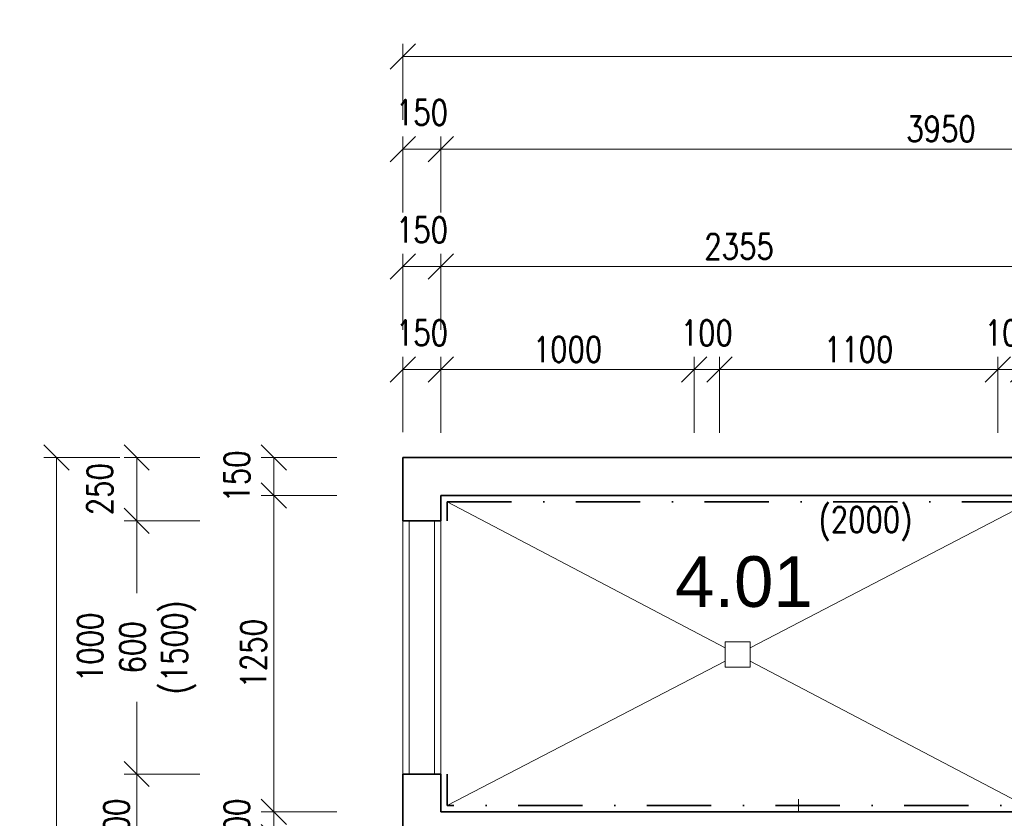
# Model space of a CAD drawing. Header units: millimetres. Extents: x -485339 to 286898, y -1189934 to 1602269.
# Tile 138 of 230: x -76119 to -72230, y -714723 to -711569. Entities that reach past the tile are written whole.
import ezdxf

# ---------------------------------------------------------------- set-up
doc = ezdxf.new("R2010")
doc.units = ezdxf.units.MM
doc.header["$LTSCALE"] = 10
doc.linetypes.add('DASHDOT', pattern=[25.4, 12.7, -6.35, 0, -6.35])
doc.layers.get('Defpoints').update_dxf_attribs({"lineweight": 0})
doc.layers.add('BOUR_ker.obklad', color=7, linetype='DASHDOT', lineweight=35, true_color=0x4ccd32)
doc.layers.add('BOURÁNÍ_POPIS', color=7, linetype='Continuous', lineweight=18, true_color=0x4ccd32)
for name, color, linetype, lineweight in [('St__otvory_dveře', 40, 'Continuous', 18), ('St_kóty', 132, 'Continuous', 18), ('St_otvory_okna', 40, 'Continuous', 18), ('St_plocha_místnosti', 250, 'Continuous', 18), ('St_čáry_obrys', 5, 'Continuous', 35), ('St_čáry_plné', 250, 'Continuous', 18)]:
    doc.layers.add(name, color=color, linetype=linetype, lineweight=lineweight)
doc.styles.add('Andy', font='arial.ttf')
doc.styles.get("Standard").update_dxf_attribs({"font": 'simplex.shx', "width": 0.8})
doc.dimstyles.new('stavebníM50 vnitřní', dxfattribs={"dimtxt": 100, "dimasz": 100, "dimexe": 50, "dimexo": 100, "dimgap": 30, "dimtad": 1, "dimdec": 0, "dimtxsty": 'Standard', "dimblk": 'OBLIQUE', "dimcen": 2.5, "dimclrd": 256, "dimclre": 256, "dimclrt": 256, "dimadec": 0, "dimazin": 0, "dimtfac": 1, "dimtdec": 0, "dimtmove": 2, "dimatfit": 2, "dimldrblk": 'OBLIQUE', "dimfxl": 250, "dimfxlon": 1, "dimlwd": -1, "dimlwe": -1, "dimarcsym": 0})

# ---------------------------------------------------------------- blocks, each defined once
blk = doc.blocks.new('_OBLIQUE')
at = {"color": 0, "linetype": 'ByBlock'}
blk.add_line((-0.5, -0.5), (0.5, 0.5), dxfattribs=at)
blk = doc.blocks.new('*D5292')
at = {"layer": 'Defpoints', "color": 0}
for p in [(-74454.9, -712080.4), (-74604.9, -712586.1), (-74454.9, -712736.1)]:
    blk.add_point(p, dxfattribs=at)
at = {"layer": 'St_kóty'}
for p, q in [((-74604.9, -712330.4), (-74604.9, -712030.4)), ((-74454.9, -712330.4), (-74454.9, -712030.4)), ((-74604.9, -712080.4), (-74454.9, -712080.4))]:
    blk.add_line(p, q, dxfattribs=at)
at = {"layer": 'St_kóty', "linetype": 'ByBlock', "xscale": 100, "yscale": 100, "zscale": 100, "rotation": 180}
blk.add_blockref('_OBLIQUE', (-74604.9, -712080.4), dxfattribs=at)
at = {"layer": 'St_kóty', "linetype": 'ByBlock', "xscale": 100, "yscale": 100, "zscale": 100}
blk.add_blockref('_OBLIQUE', (-74454.9, -712080.4), dxfattribs=at)
at = {"layer": 'St_kóty', "insert": (-74529.9, -711935.4), "char_height": 100, "attachment_point": 5}
blk.add_mtext('150', dxfattribs=at)
blk = doc.blocks.new('*D5293')
at = {"layer": 'Defpoints', "color": 0}
for p in [(-70504.9, -712080.4), (-74454.9, -712736.1), (-70504.9, -712736.1)]:
    blk.add_point(p, dxfattribs=at)
at = {"layer": 'St_kóty'}
for p, q in [((-74454.9, -712330.4), (-74454.9, -712030.4)), ((-70504.9, -712330.4), (-70504.9, -712030.4)), ((-74454.9, -712080.4), (-70504.9, -712080.4))]:
    blk.add_line(p, q, dxfattribs=at)
at = {"layer": 'St_kóty', "linetype": 'ByBlock', "xscale": 100, "yscale": 100, "zscale": 100, "rotation": 180}
blk.add_blockref('_OBLIQUE', (-74454.9, -712080.4), dxfattribs=at)
at = {"layer": 'St_kóty', "linetype": 'ByBlock', "xscale": 100, "yscale": 100, "zscale": 100}
blk.add_blockref('_OBLIQUE', (-70504.9, -712080.4), dxfattribs=at)
at = {"layer": 'St_kóty', "insert": (-72479.9, -712000.4), "char_height": 100, "attachment_point": 5}
blk.add_mtext('3950', dxfattribs=at)
blk = doc.blocks.new('*D5301')
at = {"layer": 'Defpoints', "color": 0}
for p in [(-74454.9, -712950.7), (-74604.9, -713297.8), (-74454.9, -713447.8)]:
    blk.add_point(p, dxfattribs=at)
at = {"layer": 'St_kóty'}
for p, q in [((-74604.9, -713197.8), (-74604.9, -712900.7)), ((-74454.9, -713200.7), (-74454.9, -712900.7)), ((-74604.9, -712950.7), (-74454.9, -712950.7))]:
    blk.add_line(p, q, dxfattribs=at)
at = {"layer": 'St_kóty', "linetype": 'ByBlock', "xscale": 100, "yscale": 100, "zscale": 100, "rotation": 180}
blk.add_blockref('_OBLIQUE', (-74604.9, -712950.7), dxfattribs=at)
at = {"layer": 'St_kóty', "linetype": 'ByBlock', "xscale": 100, "yscale": 100, "zscale": 100}
blk.add_blockref('_OBLIQUE', (-74454.9, -712950.7), dxfattribs=at)
at = {"layer": 'St_kóty', "insert": (-74529.9, -712805.7), "char_height": 100, "attachment_point": 5}
blk.add_mtext('150', dxfattribs=at)
blk = doc.blocks.new('*D5302')
at = {"layer": 'Defpoints', "color": 0}
for p in [(-73454.9, -712950.7), (-74454.9, -713447.8), (-73454.9, -714797.8)]:
    blk.add_point(p, dxfattribs=at)
at = {"layer": 'St_kóty'}
for p, q in [((-74454.9, -713200.7), (-74454.9, -712900.7)), ((-73454.9, -713200.7), (-73454.9, -712900.7)), ((-74454.9, -712950.7), (-73454.9, -712950.7))]:
    blk.add_line(p, q, dxfattribs=at)
at = {"layer": 'St_kóty', "linetype": 'ByBlock', "xscale": 100, "yscale": 100, "zscale": 100, "rotation": 180}
blk.add_blockref('_OBLIQUE', (-74454.9, -712950.7), dxfattribs=at)
at = {"layer": 'St_kóty', "linetype": 'ByBlock', "xscale": 100, "yscale": 100, "zscale": 100}
blk.add_blockref('_OBLIQUE', (-73454.9, -712950.7), dxfattribs=at)
at = {"layer": 'St_kóty', "insert": (-73954.9, -712870.7), "char_height": 100, "attachment_point": 5}
blk.add_mtext('1000', dxfattribs=at)
blk = doc.blocks.new('*D5303')
at = {"layer": 'Defpoints', "color": 0}
for p in [(-73354.9, -712950.7), (-73454.9, -714797.8), (-73354.9, -714797.8)]:
    blk.add_point(p, dxfattribs=at)
at = {"layer": 'St_kóty'}
for p, q in [((-73454.9, -713200.7), (-73454.9, -712900.7)), ((-73354.9, -713200.7), (-73354.9, -712900.7)), ((-73454.9, -712950.7), (-73354.9, -712950.7))]:
    blk.add_line(p, q, dxfattribs=at)
at = {"layer": 'St_kóty', "linetype": 'ByBlock', "xscale": 100, "yscale": 100, "zscale": 100, "rotation": 180}
blk.add_blockref('_OBLIQUE', (-73454.9, -712950.7), dxfattribs=at)
at = {"layer": 'St_kóty', "linetype": 'ByBlock', "xscale": 100, "yscale": 100, "zscale": 100}
blk.add_blockref('_OBLIQUE', (-73354.9, -712950.7), dxfattribs=at)
at = {"layer": 'St_kóty', "insert": (-73404.9, -712805.7), "char_height": 100, "attachment_point": 5}
blk.add_mtext('100', dxfattribs=at)
blk = doc.blocks.new('*D5304')
at = {"layer": 'Defpoints', "color": 0}
for p in [(-72254.9, -712950.7), (-73354.9, -714797.8), (-72254.9, -714797.8)]:
    blk.add_point(p, dxfattribs=at)
at = {"layer": 'St_kóty'}
for p, q in [((-73354.9, -713200.7), (-73354.9, -712900.7)), ((-72254.9, -713200.7), (-72254.9, -712900.7)), ((-73354.9, -712950.7), (-72254.9, -712950.7))]:
    blk.add_line(p, q, dxfattribs=at)
at = {"layer": 'St_kóty', "linetype": 'ByBlock', "xscale": 100, "yscale": 100, "zscale": 100, "rotation": 180}
blk.add_blockref('_OBLIQUE', (-73354.9, -712950.7), dxfattribs=at)
at = {"layer": 'St_kóty', "linetype": 'ByBlock', "xscale": 100, "yscale": 100, "zscale": 100}
blk.add_blockref('_OBLIQUE', (-72254.9, -712950.7), dxfattribs=at)
at = {"layer": 'St_kóty', "insert": (-72804.9, -712870.7), "char_height": 100, "attachment_point": 5}
blk.add_mtext('1100', dxfattribs=at)
blk = doc.blocks.new('*D5305')
at = {"layer": 'Defpoints', "color": 0}
for p in [(-72154.9, -712950.7), (-72254.9, -714797.8), (-72154.9, -714797.8)]:
    blk.add_point(p, dxfattribs=at)
at = {"layer": 'St_kóty'}
for p, q in [((-72254.9, -713200.7), (-72254.9, -712900.7)), ((-72154.9, -713200.7), (-72154.9, -712900.7)), ((-72254.9, -712950.7), (-72154.9, -712950.7))]:
    blk.add_line(p, q, dxfattribs=at)
at = {"layer": 'St_kóty', "linetype": 'ByBlock', "xscale": 100, "yscale": 100, "zscale": 100, "rotation": 180}
blk.add_blockref('_OBLIQUE', (-72254.9, -712950.7), dxfattribs=at)
at = {"layer": 'St_kóty', "linetype": 'ByBlock', "xscale": 100, "yscale": 100, "zscale": 100}
blk.add_blockref('_OBLIQUE', (-72154.9, -712950.7), dxfattribs=at)
at = {"layer": 'St_kóty', "insert": (-72204.9, -712805.7), "char_height": 100, "attachment_point": 5}
blk.add_mtext('100', dxfattribs=at)
blk = doc.blocks.new('*D5308')
at = {"layer": 'Defpoints', "color": 0}
for p in [(-59724.9, -711714.4), (-74604.9, -712982.9), (-59724.9, -712982.9)]:
    blk.add_point(p, dxfattribs=at)
at = {"layer": 'St_kóty'}
for p, q in [((-74604.9, -711964.4), (-74604.9, -711664.4)), ((-59724.9, -711964.4), (-59724.9, -711664.4)), ((-74604.9, -711714.4), (-59724.9, -711714.4))]:
    blk.add_line(p, q, dxfattribs=at)
at = {"layer": 'St_kóty', "linetype": 'ByBlock', "xscale": 100, "yscale": 100, "zscale": 100, "rotation": 180}
blk.add_blockref('_OBLIQUE', (-74604.9, -711714.4), dxfattribs=at)
at = {"layer": 'St_kóty', "linetype": 'ByBlock', "xscale": 100, "yscale": 100, "zscale": 100}
blk.add_blockref('_OBLIQUE', (-59724.9, -711714.4), dxfattribs=at)
at = {"layer": 'St_kóty', "insert": (-67164.9, -711634.4), "char_height": 100, "attachment_point": 5}
blk.add_mtext('14880', dxfattribs=at)
blk = doc.blocks.new('*D5309')
at = {"layer": 'Defpoints', "color": 0}
for p in [(-74454.9, -712544.1), (-74604.9, -713297.8), (-74454.9, -713447.8)]:
    blk.add_point(p, dxfattribs=at)
at = {"layer": 'St_kóty'}
for p, q in [((-74604.9, -712794.1), (-74604.9, -712494.1)), ((-74454.9, -712794.1), (-74454.9, -712494.1)), ((-74604.9, -712544.1), (-74454.9, -712544.1))]:
    blk.add_line(p, q, dxfattribs=at)
at = {"layer": 'St_kóty', "linetype": 'ByBlock', "xscale": 100, "yscale": 100, "zscale": 100, "rotation": 180}
blk.add_blockref('_OBLIQUE', (-74604.9, -712544.1), dxfattribs=at)
at = {"layer": 'St_kóty', "linetype": 'ByBlock', "xscale": 100, "yscale": 100, "zscale": 100}
blk.add_blockref('_OBLIQUE', (-74454.9, -712544.1), dxfattribs=at)
at = {"layer": 'St_kóty', "insert": (-74529.9, -712399.1), "char_height": 100, "attachment_point": 5}
blk.add_mtext('150', dxfattribs=at)
blk = doc.blocks.new('*D5310')
at = {"layer": 'Defpoints', "color": 0}
for p in [(-72099.9, -712544.1), (-74454.9, -713447.8), (-72099.9, -713447.8)]:
    blk.add_point(p, dxfattribs=at)
at = {"layer": 'St_kóty'}
for p, q in [((-74454.9, -712794.1), (-74454.9, -712494.1)), ((-72099.9, -712794.1), (-72099.9, -712494.1)), ((-74454.9, -712544.1), (-72099.9, -712544.1))]:
    blk.add_line(p, q, dxfattribs=at)
at = {"layer": 'St_kóty', "linetype": 'ByBlock', "xscale": 100, "yscale": 100, "zscale": 100, "rotation": 180}
blk.add_blockref('_OBLIQUE', (-74454.9, -712544.1), dxfattribs=at)
at = {"layer": 'St_kóty', "linetype": 'ByBlock', "xscale": 100, "yscale": 100, "zscale": 100}
blk.add_blockref('_OBLIQUE', (-72099.9, -712544.1), dxfattribs=at)
at = {"layer": 'St_kóty', "insert": (-73277.4, -712464.1), "char_height": 100, "attachment_point": 5}
blk.add_mtext('2355', dxfattribs=at)
blk = doc.blocks.new('*D5314')
at = {"layer": 'Defpoints', "color": 0}
for p in [(-74604.9, -713297.8), (-75656.6, -713547.8), (-74604.9, -713547.8)]:
    blk.add_point(p, dxfattribs=at)
at = {"layer": 'St_kóty'}
for p, q in [((-75406.6, -713297.8), (-75706.6, -713297.8)), ((-75656.6, -713297.8), (-75656.6, -713547.8)), ((-75406.6, -713547.8), (-75706.6, -713547.8))]:
    blk.add_line(p, q, dxfattribs=at)
at = {"layer": 'St_kóty', "linetype": 'ByBlock', "xscale": 100, "yscale": 100, "zscale": 100}
for p, rotation in [((-75656.6, -713297.8), 90), ((-75656.6, -713547.8), 270)]:
    blk.add_blockref('_OBLIQUE', p, dxfattribs=dict(at, rotation=rotation))
at = {"layer": 'St_kóty', "insert": (-75801.6, -713422.8), "char_height": 100, "attachment_point": 5, "rotation": 90}
blk.add_mtext('250', dxfattribs=at)
blk = doc.blocks.new('*D5315')
at = {"layer": 'Defpoints', "color": 0}
for p in [(-74604.9, -713547.8), (-75656.6, -714547.8), (-74604.9, -714547.8)]:
    blk.add_point(p, dxfattribs=at)
at = {"layer": 'St_kóty'}
for p, q in [((-75406.6, -713547.8), (-75706.6, -713547.8)), ((-75656.6, -713547.8), (-75656.6, -713833)), ((-75656.6, -714547.8), (-75656.6, -714262.5)), ((-75406.6, -714547.8), (-75706.6, -714547.8))]:
    blk.add_line(p, q, dxfattribs=at)
at = {"layer": 'St_kóty', "linetype": 'ByBlock', "xscale": 100, "yscale": 100, "zscale": 100}
for p, rotation in [((-75656.6, -713547.8), 90), ((-75656.6, -714547.8), 270)]:
    blk.add_blockref('_OBLIQUE', p, dxfattribs=dict(at, rotation=rotation))
at = {"layer": 'St_kóty', "insert": (-75656.6, -714047.8), "char_height": 100, "attachment_point": 5, "rotation": 90}
blk.add_mtext('1000\\P600\\P(1500)', dxfattribs=at)
blk = doc.blocks.new('*D5316')
at = {"layer": 'Defpoints', "color": 0}
for p in [(-74604.9, -714547.8), (-75656.6, -714947.8), (-74604.9, -714947.8)]:
    blk.add_point(p, dxfattribs=at)
at = {"layer": 'St_kóty'}
for p, q in [((-75406.6, -714547.8), (-75706.6, -714547.8)), ((-75656.6, -714547.8), (-75656.6, -714947.8)), ((-75406.6, -714947.8), (-75706.6, -714947.8))]:
    blk.add_line(p, q, dxfattribs=at)
at = {"layer": 'St_kóty', "linetype": 'ByBlock', "xscale": 100, "yscale": 100, "zscale": 100}
for p, rotation in [((-75656.6, -714547.8), 90), ((-75656.6, -714947.8), 270)]:
    blk.add_blockref('_OBLIQUE', p, dxfattribs=dict(at, rotation=rotation))
at = {"layer": 'St_kóty', "insert": (-75736.6, -714747.8), "char_height": 100, "attachment_point": 5, "rotation": 90}
blk.add_mtext('400', dxfattribs=at)
blk = doc.blocks.new('*D5323')
at = {"layer": 'Defpoints', "color": 0}
for p in [(-74604.9, -713297.8), (-75115.5, -713447.8), (-74454.9, -713447.8)]:
    blk.add_point(p, dxfattribs=at)
at = {"layer": 'St_kóty'}
for p, q in [((-74865.5, -713297.8), (-75165.5, -713297.8)), ((-75115.5, -713297.8), (-75115.5, -713447.8)), ((-74865.5, -713447.8), (-75165.5, -713447.8))]:
    blk.add_line(p, q, dxfattribs=at)
at = {"layer": 'St_kóty', "linetype": 'ByBlock', "xscale": 100, "yscale": 100, "zscale": 100}
for p, rotation in [((-75115.5, -713297.8), 90), ((-75115.5, -713447.8), 270)]:
    blk.add_blockref('_OBLIQUE', p, dxfattribs=dict(at, rotation=rotation))
at = {"layer": 'St_kóty', "insert": (-75260.5, -713372.8), "char_height": 100, "attachment_point": 5, "rotation": 90}
blk.add_mtext('150', dxfattribs=at)
blk = doc.blocks.new('*D5324')
at = {"layer": 'Defpoints', "color": 0}
for p in [(-74454.9, -713447.8), (-75115.5, -714697.8), (-74454.9, -714697.8)]:
    blk.add_point(p, dxfattribs=at)
at = {"layer": 'St_kóty'}
for p, q in [((-74865.5, -713447.8), (-75165.5, -713447.8)), ((-75115.5, -713447.8), (-75115.5, -714697.8)), ((-74865.5, -714697.8), (-75165.5, -714697.8))]:
    blk.add_line(p, q, dxfattribs=at)
at = {"layer": 'St_kóty', "linetype": 'ByBlock', "xscale": 100, "yscale": 100, "zscale": 100}
for p, rotation in [((-75115.5, -713447.8), 90), ((-75115.5, -714697.8), 270)]:
    blk.add_blockref('_OBLIQUE', p, dxfattribs=dict(at, rotation=rotation))
at = {"layer": 'St_kóty', "insert": (-75195.5, -714072.8), "char_height": 100, "attachment_point": 5, "rotation": 90}
blk.add_mtext('1250', dxfattribs=at)
blk = doc.blocks.new('*D5325')
at = {"layer": 'Defpoints', "color": 0}
for p in [(-74454.9, -714697.8), (-75115.5, -714797.8), (-74454.9, -714797.8)]:
    blk.add_point(p, dxfattribs=at)
at = {"layer": 'St_kóty'}
for p, q in [((-74865.5, -714697.8), (-75165.5, -714697.8)), ((-75115.5, -714697.8), (-75115.5, -714797.8)), ((-74865.5, -714797.8), (-75165.5, -714797.8))]:
    blk.add_line(p, q, dxfattribs=at)
at = {"layer": 'St_kóty', "linetype": 'ByBlock', "xscale": 100, "yscale": 100, "zscale": 100}
for p, rotation in [((-75115.5, -714697.8), 90), ((-75115.5, -714797.8), 270)]:
    blk.add_blockref('_OBLIQUE', p, dxfattribs=dict(at, rotation=rotation))
at = {"layer": 'St_kóty', "insert": (-75260.5, -714747.8), "char_height": 100, "attachment_point": 5, "rotation": 90}
blk.add_mtext('100', dxfattribs=at)
blk = doc.blocks.new('*D5330')
at = {"layer": 'Defpoints', "color": 0}
for p in [(-74604.9, -713297.8), (-75973, -722277.8), (-74604.9, -722277.8)]:
    blk.add_point(p, dxfattribs=at)
at = {"layer": 'St_kóty'}
for p, q in [((-75723, -713297.8), (-76023, -713297.8)), ((-75973, -713297.8), (-75973, -722277.8)), ((-75723, -722277.8), (-76023, -722277.8))]:
    blk.add_line(p, q, dxfattribs=at)
at = {"layer": 'St_kóty', "linetype": 'ByBlock', "xscale": 100, "yscale": 100, "zscale": 100}
for p, rotation in [((-75973, -713297.8), 90), ((-75973, -722277.8), 270)]:
    blk.add_blockref('_OBLIQUE', p, dxfattribs=dict(at, rotation=rotation))
at = {"layer": 'St_kóty', "insert": (-76053, -717787.8), "char_height": 100, "attachment_point": 5, "rotation": 90}
blk.add_mtext('8980', dxfattribs=at)

msp = doc.modelspace()

# ---------------------------------------------------------------- linework, layer by layer
at = {"layer": 'BOUR_ker.obklad', "ltscale": 2}
for points in [[(-74429.9, -713547.8), (-74429.9, -713472.8), (-72124.9, -713472.8)], [(-71354.9, -714672.8), (-74429.9, -714672.8), (-74429.9, -714547.8)]]:
    msp.add_lwpolyline(points, dxfattribs=at)
at = {"layer": 'St__otvory_dveře', "ltscale": 2}
msp.add_lwpolyline([(-73042.9, -714647.8), (-73042.9, -714697.8)], dxfattribs=at)
msp.add_lwpolyline([(-73042.9, -714697.8), (-73042.9, -714697.8), (-73092.9, -714697.8), (-73092.9, -714697.8)], close=True, dxfattribs=at)
msp.add_lwpolyline([(-73042.9, -714697.8), (-73042.9, -714697.8), (-73092.9, -714697.8), (-73092.9, -714697.8)], close=True, dxfattribs=at)
at = {"layer": 'St_otvory_okna', "ltscale": 2}
for points in [[(-74579.9, -714547.8), (-74579.9, -713547.8)], [(-74479.9, -714547.8), (-74479.9, -713547.8)]]:
    msp.add_lwpolyline(points, dxfattribs=at)
at = {"layer": 'St_čáry_obrys', "ltscale": 2}
for points in [[(-74604.9, -713297.8), (-74604.9, -713547.8)], [(-59774.9, -713297.8), (-74604.9, -713297.8)], [(-74454.9, -713447.8), (-74454.9, -713547.8)], [(-72099.9, -713447.8), (-74454.9, -713447.8)], [(-74454.9, -713547.8), (-74604.9, -713547.8)], [(-74604.9, -714547.8), (-74604.9, -714947.8)], [(-74454.9, -714547.8), (-74604.9, -714547.8)], [(-74454.9, -714547.8), (-74454.9, -714697.8)], [(-71354.9, -714697.8), (-74454.9, -714697.8)]]:
    msp.add_lwpolyline(points, dxfattribs=at)
at = {"layer": 'St_čáry_plné', "ltscale": 2}
for points in [[(-73333, -714049.4), (-74429.9, -713472.8)], [(-73233, -714049.7), (-72124.9, -713472.8)], [(-74604.9, -714547.8), (-74604.9, -713547.8)], [(-74454.9, -713547.8), (-74454.9, -714547.8)], [(-74429.9, -714672.8), (-73333, -714101.7)], [(-72099.9, -714697.8), (-73233, -714102)]]:
    msp.add_lwpolyline(points, dxfattribs=at)
msp.add_lwpolyline([(-73233, -714125.7), (-73233, -714025.7), (-73333, -714025.7), (-73333, -714125.7)], close=True, dxfattribs=at)

# ---------------------------------------------------------------- texts
at = {"layer": 'BOURÁNÍ_POPIS', "width": 0.8}
msp.add_text('(2000)', height=100, dxfattribs=at).set_placement((-72963.4, -713593.2))
at = {"layer": 'St_plocha_místnosti', "ltscale": 2, "style": 'Andy'}
msp.add_text('4.01', height=200, dxfattribs=at).set_placement((-73530.3, -713887.7))

# ---------------------------------------------------------------- dimensions: what is measured, and where the dimension line sits
at = {"layer": 'St_kóty'}
for base, p1, p2, picture, middle in [((-59724.9, -711714.4), (-74604.9, -712982.9), (-59724.9, -712982.9), '*D5308', (-67164.9, -711634.4)), ((-74454.9, -712080.4), (-74604.9, -712586.1), (-74454.9, -712736.1), '*D5292', (-74529.9, -711935.4)), ((-70504.9, -712080.4), (-74454.9, -712736.1), (-70504.9, -712736.1), '*D5293', (-72479.9, -712000.4)), ((-74454.9, -712544.1), (-74604.9, -713297.8), (-74454.9, -713447.8), '*D5309', (-74529.9, -712399.1)), ((-72099.9, -712544.1), (-74454.9, -713447.8), (-72099.9, -713447.8), '*D5310', (-73277.4, -712464.1)), ((-74454.9, -712950.7), (-74604.9, -713297.8), (-74454.9, -713447.8), '*D5301', (-74529.9, -712805.7)), ((-73354.9, -712950.7), (-73454.9, -714797.8), (-73354.9, -714797.8), '*D5303', (-73404.9, -712805.7)), ((-72154.9, -712950.7), (-72254.9, -714797.8), (-72154.9, -714797.8), '*D5305', (-72204.9, -712805.7)), ((-73454.9, -712950.7), (-74454.9, -713447.8), (-73454.9, -714797.8), '*D5302', (-73954.9, -712870.7)), ((-72254.9, -712950.7), (-73354.9, -714797.8), (-72254.9, -714797.8), '*D5304', (-72804.9, -712870.7))]:
    dim = msp.add_linear_dim(base=base, p1=p1, p2=p2, dimstyle='stavebníM50 vnitřní', dxfattribs=at)
    dim.commit()
    dim.dimension.update_dxf_attribs({"geometry": picture, "text_midpoint": middle})
for base, p1, p2, picture, middle in [((-75973, -722277.8), (-74604.9, -713297.8), (-74604.9, -722277.8), '*D5330', (-76053, -717787.8)), ((-75656.6, -713547.8), (-74604.9, -713297.8), (-74604.9, -713547.8), '*D5314', (-75801.6, -713422.8)), ((-75115.5, -713447.8), (-74604.9, -713297.8), (-74454.9, -713447.8), '*D5323', (-75260.5, -713372.8)), ((-75115.5, -714697.8), (-74454.9, -713447.8), (-74454.9, -714697.8), '*D5324', (-75195.5, -714072.8)), ((-75656.6, -714947.8), (-74604.9, -714547.8), (-74604.9, -714947.8), '*D5316', (-75736.6, -714747.8)), ((-75115.5, -714797.8), (-74454.9, -714697.8), (-74454.9, -714797.8), '*D5325', (-75260.5, -714747.8))]:
    dim = msp.add_linear_dim(base=base, p1=p1, p2=p2, angle=90, dimstyle='stavebníM50 vnitřní', dxfattribs=at)
    dim.commit()
    dim.dimension.update_dxf_attribs({"geometry": picture, "text_midpoint": middle})
dim = msp.add_linear_dim(base=(-75656.6, -714547.8), p1=(-74604.9, -713547.8), p2=(-74604.9, -714547.8), angle=90, text='<>\\P600\\P(1500)', dimstyle='stavebníM50 vnitřní', override={"dimtxsty": 'Standard'}, dxfattribs=at)
dim.commit()
dim.dimension.update_dxf_attribs({"geometry": '*D5315', "text_midpoint": (-75656.6, -714047.8), "dimtype": 160})

doc.saveas('drawing.dxf')
